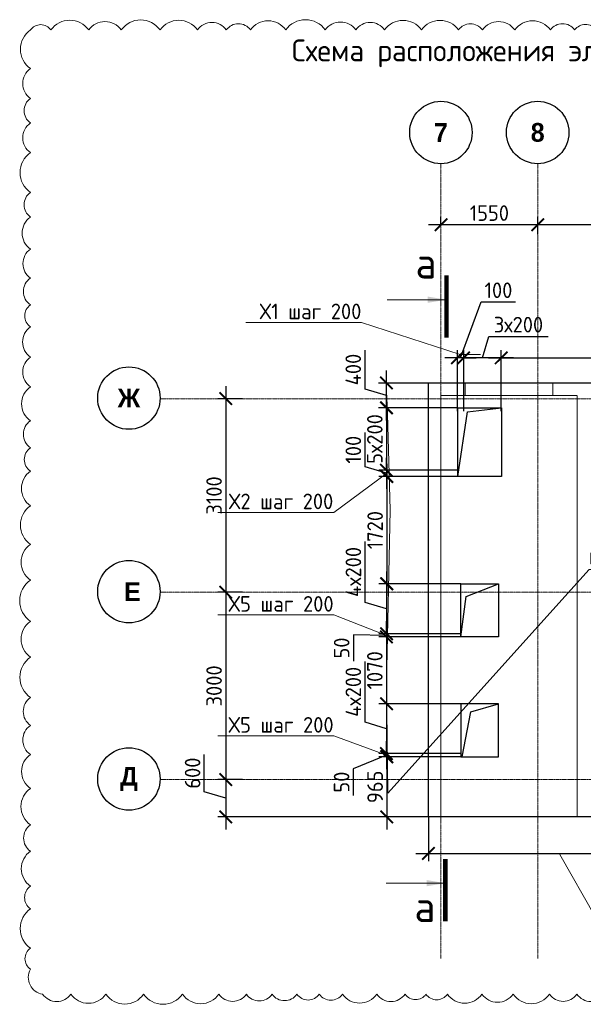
# Model space of a CAD drawing. Header units: millimetres. Extents: x -5898314 to 1055204, y -720802 to 1562611.
# Tile 253 of 256: x -66898 to -57872, y -100327 to -84557. Entities that reach past the tile are written whole.
import ezdxf
from ezdxf import colors
from ezdxf.entities.mleader import LeaderData, LeaderLine
from ezdxf.math import Vec2, Vec3

# ---------------------------------------------------------------- set-up
doc = ezdxf.new("R2010")
doc.units = ezdxf.units.MM
for name, pattern in [('______5', [1100, 800, -100, 100, -100]), ('DASHED', [7, 5, -2, 0]), ('осевая', [50.8, 31.75, -6.35, 6.35, -6.35])]:
    doc.linetypes.add(name, pattern=pattern)
for name, color, linetype, lineweight in [('_0.5', 94, 'Continuous', 50), ('Standard', 7, 'Continuous', 25), ('Оси', 40, '______5', 18), ('Перекрытие ж_бетон', 1, 'Continuous', 30), ('подоснова', 151, 'Continuous', 5), ('СТЕНЫ', 3, 'Continuous', 30), ('Узлы', 7, 'Continuous', 0)]:
    doc.layers.add(name, color=color, linetype=linetype, lineweight=lineweight)
doc.styles.add('Century Gothic', font='GOTHIC.TTF')
doc.styles.add('GOST-2.304_Type-B', font='GOST_Common.ttf')
doc.dimstyles.new('СПДС', dxfattribs={"dimscale": 100, "dimtxt": 2.5, "dimasz": 2, "dimexe": 1.25, "dimexo": 0, "dimtad": 1, "dimdec": 0, "dimrnd": 5, "dimtxsty": 'GOST-2.304_Type-B', "dimblk": 'ARCHTICK', "dimcen": 2.5, "dimdle": 2, "dimclrd": 1, "dimclre": 1, "dimclrt": 1, "dimadec": 0, "dimazin": 2, "dimtfac": 0.75, "dimtdec": 0, "dimtmove": 1, "dimatfit": 3, "dimfxl": 1, "dimtfillclr": 256, "dimtolj": 1, "dimarcsym": 1})

# ---------------------------------------------------------------- blocks, each defined once
blk = doc.blocks.new('NSY101')
at = {"color": 0, "linetype": 'ByBlock', "lineweight": -2}
blk.add_circle((0, 0), 50, dxfattribs=at)
blk = doc.blocks.new('СЛОЖНЫЙ_ОБЪЕКТ_3')
at = {"layer": 'Оси', "color": 16, "linetype": 'Continuous', "lineweight": 25, "transparency": 33554687, "xscale": 9.999999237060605, "yscale": 9.999999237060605, "zscale": 9.999999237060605}
blk.add_blockref('NSY101', (24563, -989), dxfattribs=at)
at = {"layer": 'Оси', "color": 16, "linetype": 'Continuous', "lineweight": 25, "transparency": 33554687, "insert": (24563, -989), "char_height": 300, "width": 385, "attachment_point": 5, "style": 'Century Gothic'}
blk.add_mtext('\\A1;{\\fCentury Gothic|i0|b1;\\H300.000000;\\W1.000000;\\C16;7}\\P', dxfattribs=at)
blk = doc.blocks.new('СЛОЖНЫЙ_ОБЪЕКТ_4')
at = {"layer": 'Оси', "color": 16, "linetype": 'Continuous', "lineweight": 25, "transparency": 33554687, "xscale": 9.999999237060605, "yscale": 9.999999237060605, "zscale": 9.999999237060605}
blk.add_blockref('NSY101', (26113, -989), dxfattribs=at)
at = {"layer": 'Оси', "color": 16, "linetype": 'Continuous', "lineweight": 25, "transparency": 33554687, "insert": (26113, -989), "char_height": 300, "width": 385, "attachment_point": 5, "style": 'Century Gothic'}
blk.add_mtext('\\A1;{\\fCentury Gothic|i0|b1;\\H300.000000;\\W1.000000;\\C16;8}\\P', dxfattribs=at)
blk = doc.blocks.new('СЛОЖНЫЙ_ОБЪЕКТ_27')
at = {"layer": 'Оси', "color": 16, "linetype": 'Continuous', "lineweight": 25, "transparency": 33554687, "xscale": 9.999999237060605, "yscale": 9.999999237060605, "zscale": 9.999999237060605}
blk.add_blockref('NSY101', (-12319, -9697), dxfattribs=at)
at = {"layer": 'Оси', "color": 16, "linetype": 'Continuous', "lineweight": 25, "transparency": 33554687, "insert": (-12319, -9697), "char_height": 300, "width": 470, "attachment_point": 5, "style": 'Century Gothic'}
blk.add_mtext('\\A1;{\\fCentury Gothic|i0|b1;\\H300.000000;\\W1.000000;\\C16;Д}\\P', dxfattribs=at)
blk = doc.blocks.new('СЛОЖНЫЙ_ОБЪЕКТ_28')
at = {"layer": 'Оси', "color": 16, "linetype": 'Continuous', "lineweight": 25, "transparency": 33554687, "xscale": 9.999999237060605, "yscale": 9.999999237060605, "zscale": 9.999999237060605}
blk.add_blockref('NSY101', (-12319, -3597), dxfattribs=at)
at = {"layer": 'Оси', "color": 16, "linetype": 'Continuous', "lineweight": 25, "transparency": 33554687, "insert": (-12319, -3597), "char_height": 300, "width": 540, "attachment_point": 5, "style": 'Century Gothic'}
blk.add_mtext('\\A1;{\\fCentury Gothic|i0|b1;\\H300.000000;\\W1.000000;\\C16;Ж}\\P', dxfattribs=at)
blk = doc.blocks.new('СЛОЖНЫЙ_ОБЪЕКТ_62')
at = {"layer": 'Оси', "color": 16, "linetype": 'Continuous', "lineweight": 25, "transparency": 33554687, "xscale": 9.999999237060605, "yscale": 9.999999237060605, "zscale": 9.999999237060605}
blk.add_blockref('NSY101', (-12319, -6697), dxfattribs=at)
at = {"layer": 'Оси', "color": 16, "linetype": 'Continuous', "lineweight": 25, "transparency": 33554687, "insert": (-12319, -6697), "char_height": 300, "width": 480, "attachment_point": 5, "style": 'Century Gothic'}
blk.add_mtext('\\A1;{\\fCentury Gothic|i0|b1;\\H300.000000;\\W1.000000;\\C16; Е}\\P', dxfattribs=at)
blk = doc.blocks.new('_ArchTick')
at = {"color": 0, "linetype": 'ByBlock', "const_width": 0.15}
blk.add_lwpolyline([(-0.5, -0.5), (0.5, 0.5)], dxfattribs=at)
blk = doc.blocks.new('*D2036')
at = {"layer": '_0.5', "color": 1, "lineweight": -2, "transparency": 16777216}
for p, q in [((-58602, -87999), (-58602, -87716)), ((-52902, -87999), (-52902, -87716)), ((-52702, -87841), (-58802, -87841))]:
    blk.add_line(p, q, dxfattribs=at)
at = {"layer": 'DEFPOINTS', "color": 0, "lineweight": 0, "transparency": 16777216}
for p in [(-58602, -87841), (-58602, -87999), (-52902, -87999)]:
    blk.add_point(p, dxfattribs=at)
at = {"layer": '_0.5', "color": 1, "lineweight": -2, "transparency": 16777216, "xscale": 200, "yscale": 200, "zscale": 200, "rotation": 180}
blk.add_blockref('_ArchTick', (-58602, -87841), dxfattribs=at)
at = {"layer": '_0.5', "color": 1, "lineweight": -2, "transparency": 16777216, "xscale": 200, "yscale": 200, "zscale": 200}
blk.add_blockref('_ArchTick', (-52902, -87841), dxfattribs=at)
at = {"layer": '_0.5', "color": 1, "lineweight": 0, "transparency": 16777216, "insert": (-55752, -87654), "char_height": 250, "attachment_point": 5, "style": 'GOST-2.304_Type-B'}
blk.add_mtext('\\A1;5700', dxfattribs=at)
blk = doc.blocks.new('*D2034')
at = {"layer": '_0.5', "color": 1, "lineweight": -2, "transparency": 16777216}
for p, q in [((-60152, -87841), (-60152, -87716)), ((-58602, -87999), (-58602, -87716)), ((-58402, -87841), (-60352, -87841))]:
    blk.add_line(p, q, dxfattribs=at)
at = {"layer": 'DEFPOINTS', "color": 0, "lineweight": 0, "transparency": 16777216}
for p in [(-60152, -87841), (-60152, -87841), (-58602, -87999)]:
    blk.add_point(p, dxfattribs=at)
at = {"layer": '_0.5', "color": 1, "lineweight": -2, "transparency": 16777216, "xscale": 200, "yscale": 200, "zscale": 200, "rotation": 180}
blk.add_blockref('_ArchTick', (-60152, -87841), dxfattribs=at)
at = {"layer": '_0.5', "color": 1, "lineweight": -2, "transparency": 16777216, "xscale": 200, "yscale": 200, "zscale": 200}
blk.add_blockref('_ArchTick', (-58602, -87841), dxfattribs=at)
at = {"layer": '_0.5', "color": 1, "lineweight": 0, "transparency": 16777216, "insert": (-59377, -87654), "char_height": 250, "attachment_point": 5, "style": 'GOST-2.304_Type-B'}
blk.add_mtext('\\A1;1550', dxfattribs=at)
blk = doc.blocks.new('*D2038')
at = {"layer": '_0.5', "color": 1, "lineweight": -2, "transparency": 16777216}
for p, q in [((-63598, -90427), (-63598, -93927)), ((-63330, -90627), (-63723, -90627)), ((-63330, -93727), (-63723, -93727))]:
    blk.add_line(p, q, dxfattribs=at)
at = {"layer": 'DEFPOINTS', "color": 0, "lineweight": 0, "transparency": 16777216}
for p in [(-63330, -90627), (-63598, -93727), (-63330, -93727)]:
    blk.add_point(p, dxfattribs=at)
at = {"layer": '_0.5', "color": 1, "lineweight": -2, "transparency": 16777216, "xscale": 200, "yscale": 200, "zscale": 200}
for p, rotation in [((-63598, -90627), 90), ((-63598, -93727), 270)]:
    blk.add_blockref('_ArchTick', p, dxfattribs=dict(at, rotation=rotation))
at = {"layer": '_0.5', "color": 1, "lineweight": 0, "transparency": 16777216, "insert": (-63785, -92177), "char_height": 250, "attachment_point": 5, "rotation": 90, "style": 'GOST-2.304_Type-B'}
blk.add_mtext('\\A1;3100', dxfattribs=at)
blk = doc.blocks.new('*D2039')
at = {"layer": '_0.5', "color": 1, "lineweight": -2, "transparency": 16777216}
for p, q in [((-63598, -93527), (-63598, -96927)), ((-63330, -93727), (-63723, -93727)), ((-63330, -96727), (-63723, -96727))]:
    blk.add_line(p, q, dxfattribs=at)
at = {"layer": 'DEFPOINTS', "color": 0, "lineweight": 0, "transparency": 16777216}
for p in [(-63330, -93727), (-63598, -96727), (-63330, -96727)]:
    blk.add_point(p, dxfattribs=at)
at = {"layer": '_0.5', "color": 1, "lineweight": -2, "transparency": 16777216, "xscale": 200, "yscale": 200, "zscale": 200}
for p, rotation in [((-63598, -93727), 90), ((-63598, -96727), 270)]:
    blk.add_blockref('_ArchTick', p, dxfattribs=dict(at, rotation=rotation))
at = {"layer": '_0.5', "color": 1, "lineweight": 0, "transparency": 16777216, "insert": (-63785, -95227), "char_height": 250, "attachment_point": 5, "rotation": 90, "style": 'GOST-2.304_Type-B'}
blk.add_mtext('\\A1;3000', dxfattribs=at)
blk = doc.blocks.new('*D2035')
at = {"layer": '_0.5', "color": 1, "lineweight": -2, "transparency": 16777216}
for p, q in [((-63942, -96924), (-63942, -96324)), ((-63598, -96527), (-63598, -97526)), ((-63330, -96727), (-63723, -96727)), ((-63598, -97027), (-63942, -96924)), ((-60352, -97326), (-63723, -97326))]:
    blk.add_line(p, q, dxfattribs=at)
at = {"layer": 'DEFPOINTS', "color": 0, "lineweight": 0, "transparency": 16777216}
for p in [(-63330, -96727), (-63598, -97326), (-60352, -97326, 358)]:
    blk.add_point(p, dxfattribs=at)
at = {"layer": '_0.5', "color": 1, "lineweight": -2, "transparency": 16777216, "xscale": 200, "yscale": 200, "zscale": 200}
for p, rotation in [((-63598, -96727), 90), ((-63598, -97326), 270)]:
    blk.add_blockref('_ArchTick', p, dxfattribs=dict(at, rotation=rotation))
at = {"layer": '_0.5', "color": 1, "lineweight": 0, "transparency": 16777216, "insert": (-64129, -96624), "char_height": 250, "attachment_point": 5, "rotation": 90, "style": 'GOST-2.304_Type-B'}
blk.add_mtext('\\A1;600', dxfattribs=at)
blk = doc.blocks.new('*D2037')
at = {"layer": '_0.5', "color": 1, "lineweight": -2, "transparency": 16777216}
for p, q in [((-61368, -90472), (-61368, -89847)), ((-61025, -90975), (-61025, -90176)), ((-61025, -90575), (-61368, -90472)), ((-60352, -90376), (-61150, -90376)), ((-60346, -90775), (-61150, -90775))]:
    blk.add_line(p, q, dxfattribs=at)
at = {"layer": 'DEFPOINTS', "color": 0, "lineweight": 0, "transparency": 16777216}
for p in [(-61025, -90376), (-60352, -90376), (-60346, -90775)]:
    blk.add_point(p, dxfattribs=at)
at = {"layer": '_0.5', "color": 1, "lineweight": -2, "transparency": 16777216, "xscale": 200, "yscale": 200, "zscale": 200}
for p, rotation in [((-61025, -90376), 90), ((-61025, -90775), 270)]:
    blk.add_blockref('_ArchTick', p, dxfattribs=dict(at, rotation=rotation))
at = {"layer": '_0.5', "color": 1, "lineweight": 0, "transparency": 16777216, "insert": (-61556, -90160), "char_height": 250, "attachment_point": 5, "rotation": 90, "style": 'GOST-2.304_Type-B'}
blk.add_mtext('\\A1;400', dxfattribs=at)
blk = doc.blocks.new('*D2049')
at = {"layer": '_0.5', "color": 1, "lineweight": -2, "transparency": 16777216}
for p, q in [((-59488, -89973), (-59385, -89629)), ((-59385, -89629), (-58435, -89629)), ((-59788, -90826), (-59788, -89848)), ((-59188, -90826), (-59188, -89848)), ((-58988, -89973), (-59988, -89973))]:
    blk.add_line(p, q, dxfattribs=at)
at = {"layer": 'DEFPOINTS', "color": 0, "lineweight": 0, "transparency": 16777216}
for p in [(-59788, -89973), (-59788, -90826), (-59188, -90826)]:
    blk.add_point(p, dxfattribs=at)
at = {"layer": '_0.5', "color": 1, "lineweight": -2, "transparency": 16777216, "xscale": 200, "yscale": 200, "zscale": 200, "rotation": 180}
blk.add_blockref('_ArchTick', (-59788, -89973), dxfattribs=at)
at = {"layer": '_0.5', "color": 1, "lineweight": -2, "transparency": 16777216, "xscale": 200, "yscale": 200, "zscale": 200}
blk.add_blockref('_ArchTick', (-59188, -89973), dxfattribs=at)
at = {"layer": '_0.5', "color": 1, "lineweight": 0, "transparency": 16777216, "insert": (-58910, -89441), "char_height": 250, "attachment_point": 5, "style": 'GOST-2.304_Type-B'}
blk.add_mtext('\\A1;3х200', dxfattribs=at)
blk = doc.blocks.new('*D2050')
at = {"layer": '_0.5', "color": 1, "lineweight": -2, "transparency": 16777216}
for p, q in [((-59838, -89973), (-59506, -89078)), ((-59506, -89078), (-58956, -89078)), ((-59888, -90826), (-59888, -89848)), ((-59788, -90826), (-59788, -89848)), ((-59888, -89973), (-60088, -89973)), ((-59788, -89973), (-59888, -89973)), ((-59788, -89973), (-59888, -89973)), ((-59788, -89973), (-59588, -89973))]:
    blk.add_line(p, q, dxfattribs=at)
at = {"layer": 'DEFPOINTS', "color": 0, "lineweight": 0, "transparency": 16777216}
for p in [(-59888, -89973), (-59888, -90826), (-59788, -90826)]:
    blk.add_point(p, dxfattribs=at)
at = {"layer": '_0.5', "color": 1, "lineweight": -2, "transparency": 16777216, "xscale": 200, "yscale": 200, "zscale": 200}
blk.add_blockref('_ArchTick', (-59888, -89973), dxfattribs=at)
at = {"layer": '_0.5', "color": 1, "lineweight": -2, "transparency": 16777216, "xscale": 200, "yscale": 200, "zscale": 200, "rotation": 180}
blk.add_blockref('_ArchTick', (-59788, -89973), dxfattribs=at)
at = {"layer": '_0.5', "color": 1, "lineweight": 0, "transparency": 16777216, "insert": (-59231, -88890), "char_height": 250, "attachment_point": 5, "style": 'GOST-2.304_Type-B'}
blk.add_mtext('\\A1;100', dxfattribs=at)
blk = doc.blocks.new('*D2051')
at = {"layer": '_0.5', "color": 1, "lineweight": -2, "transparency": 16777216}
for p, q in [((-61024, -90572), (-61024, -91972)), ((-59882, -90772), (-61149, -90772)), ((-59882, -91772), (-61149, -91772))]:
    blk.add_line(p, q, dxfattribs=at)
at = {"layer": 'DEFPOINTS', "color": 0, "lineweight": 0, "transparency": 16777216}
for p in [(-59882, -90772), (-61024, -91772), (-59882, -91772)]:
    blk.add_point(p, dxfattribs=at)
at = {"layer": '_0.5', "color": 1, "lineweight": -2, "transparency": 16777216, "xscale": 200, "yscale": 200, "zscale": 200}
for p, rotation in [((-61024, -90772), 90), ((-61024, -91772), 270)]:
    blk.add_blockref('_ArchTick', p, dxfattribs=dict(at, rotation=rotation))
at = {"layer": '_0.5', "color": 1, "lineweight": 0, "transparency": 16777216, "insert": (-61211, -91272), "char_height": 250, "attachment_point": 5, "rotation": 90, "style": 'GOST-2.304_Type-B'}
blk.add_mtext('\\A1;5х200', dxfattribs=at)
blk = doc.blocks.new('*D2052')
at = {"layer": '_0.5', "color": 1, "lineweight": -2, "transparency": 16777216}
for p, q in [((-61367, -91719), (-61367, -91169)), ((-61024, -91772), (-61024, -91572)), ((-61024, -91822), (-61367, -91719)), ((-59882, -91772), (-61149, -91772)), ((-61024, -91772), (-61024, -91872)), ((-61024, -91772), (-61024, -91872)), ((-59882, -91872), (-61149, -91872)), ((-61024, -91872), (-61024, -92072))]:
    blk.add_line(p, q, dxfattribs=at)
at = {"layer": 'DEFPOINTS', "color": 0, "lineweight": 0, "transparency": 16777216}
for p in [(-59882, -91772), (-61024, -91872), (-59882, -91872)]:
    blk.add_point(p, dxfattribs=at)
at = {"layer": '_0.5', "color": 1, "lineweight": -2, "transparency": 16777216, "xscale": 200, "yscale": 200, "zscale": 200}
for p, rotation in [((-61024, -91772), 270), ((-61024, -91872), 90)]:
    blk.add_blockref('_ArchTick', p, dxfattribs=dict(at, rotation=rotation))
at = {"layer": '_0.5', "color": 1, "lineweight": 0, "transparency": 16777216, "insert": (-61555, -91444), "char_height": 250, "attachment_point": 5, "rotation": 90, "style": 'GOST-2.304_Type-B'}
blk.add_mtext('\\A1;100', dxfattribs=at)
blk = doc.blocks.new('*D2053')
at = {"layer": '_0.5', "color": 1, "lineweight": -2, "transparency": 16777216}
for p, q in [((-61018, -91672), (-61018, -93792)), ((-59882, -91872), (-61143, -91872)), ((-59832, -93592), (-61143, -93592))]:
    blk.add_line(p, q, dxfattribs=at)
at = {"layer": 'DEFPOINTS', "color": 0, "lineweight": 0, "transparency": 16777216}
for p in [(-59882, -91872), (-61018, -93592), (-59832, -93592)]:
    blk.add_point(p, dxfattribs=at)
at = {"layer": '_0.5', "color": 1, "lineweight": -2, "transparency": 16777216, "xscale": 200, "yscale": 200, "zscale": 200}
for p, rotation in [((-61018, -91872), 90), ((-61018, -93592), 270)]:
    blk.add_blockref('_ArchTick', p, dxfattribs=dict(at, rotation=rotation))
at = {"layer": '_0.5', "color": 1, "lineweight": 0, "transparency": 16777216, "insert": (-61206, -92732), "char_height": 250, "attachment_point": 5, "rotation": 90, "style": 'GOST-2.304_Type-B'}
blk.add_mtext('\\A1;1720', dxfattribs=at)
blk = doc.blocks.new('*D2054')
at = {"layer": '_0.5', "color": 1, "lineweight": -2, "transparency": 16777216}
for p, q in [((-61367, -93889), (-61367, -92914)), ((-61023, -93392), (-61023, -94592)), ((-59832, -93592), (-61148, -93592)), ((-61023, -93992), (-61367, -93889)), ((-59832, -94392), (-61148, -94392))]:
    blk.add_line(p, q, dxfattribs=at)
at = {"layer": 'DEFPOINTS', "color": 0, "lineweight": 0, "transparency": 16777216}
for p in [(-59832, -93592), (-61023, -94392), (-59832, -94392)]:
    blk.add_point(p, dxfattribs=at)
at = {"layer": '_0.5', "color": 1, "lineweight": -2, "transparency": 16777216, "xscale": 200, "yscale": 200, "zscale": 200}
for p, rotation in [((-61023, -93592), 90), ((-61023, -94392), 270)]:
    blk.add_blockref('_ArchTick', p, dxfattribs=dict(at, rotation=rotation))
at = {"layer": '_0.5', "color": 1, "lineweight": 0, "transparency": 16777216, "insert": (-61554, -93402), "char_height": 250, "attachment_point": 5, "rotation": 90, "style": 'GOST-2.304_Type-B'}
blk.add_mtext('\\A1;4х200', dxfattribs=at)
blk = doc.blocks.new('*D2055')
at = {"layer": '_0.5', "color": 1, "lineweight": -2, "transparency": 16777216}
for p, q in [((-61023, -94392), (-61023, -94192)), ((-61023, -94417), (-61554, -94407)), ((-61554, -94407), (-61554, -94832)), ((-59832, -94392), (-61148, -94392)), ((-59832, -94442), (-61148, -94442)), ((-61023, -94392), (-61023, -94442)), ((-61023, -94392), (-61023, -94442)), ((-61023, -94442), (-61023, -94642))]:
    blk.add_line(p, q, dxfattribs=at)
at = {"layer": 'DEFPOINTS', "color": 0, "lineweight": 0, "transparency": 16777216}
for p in [(-61023, -94442), (-59832, -94392), (-59832, -94442)]:
    blk.add_point(p, dxfattribs=at)
at = {"layer": '_0.5', "color": 1, "lineweight": -2, "transparency": 16777216, "xscale": 200, "yscale": 200, "zscale": 200}
for p, rotation in [((-61023, -94392), 270), ((-61023, -94442), 90)]:
    blk.add_blockref('_ArchTick', p, dxfattribs=dict(at, rotation=rotation))
at = {"layer": '_0.5', "color": 1, "lineweight": 0, "transparency": 16777216, "insert": (-61742, -94620), "char_height": 250, "attachment_point": 5, "rotation": 90, "style": 'GOST-2.304_Type-B'}
blk.add_mtext('\\A1;50', dxfattribs=at)
blk = doc.blocks.new('*D2056')
at = {"layer": '_0.5', "color": 1, "lineweight": -2, "transparency": 16777216}
for p, q in [((-61024, -94242), (-61024, -95712)), ((-59832, -94442), (-61149, -94442)), ((-59832, -95512), (-61149, -95512))]:
    blk.add_line(p, q, dxfattribs=at)
at = {"layer": 'DEFPOINTS', "color": 0, "lineweight": 0, "transparency": 16777216}
for p in [(-59832, -94442), (-61024, -95512), (-59832, -95512)]:
    blk.add_point(p, dxfattribs=at)
at = {"layer": '_0.5', "color": 1, "lineweight": -2, "transparency": 16777216, "xscale": 200, "yscale": 200, "zscale": 200}
for p, rotation in [((-61024, -94442), 90), ((-61024, -95512), 270)]:
    blk.add_blockref('_ArchTick', p, dxfattribs=dict(at, rotation=rotation))
at = {"layer": '_0.5', "color": 1, "lineweight": 0, "transparency": 16777216, "insert": (-61211, -94977), "char_height": 250, "attachment_point": 5, "rotation": 90, "style": 'GOST-2.304_Type-B'}
blk.add_mtext('\\A1;1070', dxfattribs=at)
blk = doc.blocks.new('*D2057')
at = {"layer": '_0.5', "color": 1, "lineweight": -2, "transparency": 16777216}
for p, q in [((-61368, -95809), (-61368, -94834)), ((-61024, -95312), (-61024, -96512)), ((-59832, -95512), (-61149, -95512)), ((-61024, -95912), (-61368, -95809)), ((-59832, -96312), (-61149, -96312))]:
    blk.add_line(p, q, dxfattribs=at)
at = {"layer": 'DEFPOINTS', "color": 0, "lineweight": 0, "transparency": 16777216}
for p in [(-59832, -95512), (-61024, -96312), (-59832, -96312)]:
    blk.add_point(p, dxfattribs=at)
at = {"layer": '_0.5', "color": 1, "lineweight": -2, "transparency": 16777216, "xscale": 200, "yscale": 200, "zscale": 200}
for p, rotation in [((-61024, -95512), 90), ((-61024, -96312), 270)]:
    blk.add_blockref('_ArchTick', p, dxfattribs=dict(at, rotation=rotation))
at = {"layer": '_0.5', "color": 1, "lineweight": 0, "transparency": 16777216, "insert": (-61555, -95322), "char_height": 250, "attachment_point": 5, "rotation": 90, "style": 'GOST-2.304_Type-B'}
blk.add_mtext('\\A1;4х200', dxfattribs=at)
blk = doc.blocks.new('*D2058')
at = {"layer": '_0.5', "color": 1, "lineweight": -2, "transparency": 16777216}
for p, q in [((-61024, -96312), (-61024, -96112)), ((-61024, -96337), (-61555, -96555)), ((-59832, -96312), (-61149, -96312)), ((-61024, -96312), (-61024, -96362)), ((-61024, -96312), (-61024, -96362)), ((-59832, -96362), (-61149, -96362)), ((-61024, -96362), (-61024, -96562)), ((-61555, -96555), (-61555, -96980))]:
    blk.add_line(p, q, dxfattribs=at)
at = {"layer": 'DEFPOINTS', "color": 0, "lineweight": 0, "transparency": 16777216}
for p in [(-59832, -96312), (-61024, -96362), (-59832, -96362)]:
    blk.add_point(p, dxfattribs=at)
at = {"layer": '_0.5', "color": 1, "lineweight": -2, "transparency": 16777216, "xscale": 200, "yscale": 200, "zscale": 200}
for p, rotation in [((-61024, -96312), 270), ((-61024, -96362), 90)]:
    blk.add_blockref('_ArchTick', p, dxfattribs=dict(at, rotation=rotation))
at = {"layer": '_0.5', "color": 1, "lineweight": 0, "transparency": 16777216, "insert": (-61743, -96768), "char_height": 250, "attachment_point": 5, "rotation": 90, "style": 'GOST-2.304_Type-B'}
blk.add_mtext('\\A1;50', dxfattribs=at)
blk = doc.blocks.new('*D2059')
at = {"layer": '_0.5', "color": 1, "lineweight": -2, "transparency": 16777216}
for p, q in [((-61019, -96162), (-61019, -97526)), ((-59832, -96362), (-61144, -96362)), ((-59832, -97326), (-61144, -97326))]:
    blk.add_line(p, q, dxfattribs=at)
at = {"layer": 'DEFPOINTS', "color": 0, "lineweight": 0, "transparency": 16777216}
for p in [(-59832, -96362), (-61019, -97326), (-59832, -97326, 360)]:
    blk.add_point(p, dxfattribs=at)
at = {"layer": '_0.5', "color": 1, "lineweight": -2, "transparency": 16777216, "xscale": 200, "yscale": 200, "zscale": 200}
for p, rotation in [((-61019, -96362), 90), ((-61019, -97326), 270)]:
    blk.add_blockref('_ArchTick', p, dxfattribs=dict(at, rotation=rotation))
at = {"layer": '_0.5', "color": 1, "lineweight": 0, "transparency": 16777216, "insert": (-61206, -96844), "char_height": 250, "attachment_point": 5, "rotation": 90, "style": 'GOST-2.304_Type-B'}
blk.add_mtext('\\A1;965', dxfattribs=at)
blk = doc.blocks.new('*D2062')
at = {"layer": '_0.5', "color": 1, "lineweight": -2, "transparency": 16777216}
for p, q in [((-60352, -97326), (-60352, -98034)), ((-54002, -97326), (-54002, -98034)), ((-60552, -97909), (-53802, -97909))]:
    blk.add_line(p, q, dxfattribs=at)
at = {"layer": 'DEFPOINTS', "color": 0, "lineweight": 0, "transparency": 16777216}
for p in [(-60352, -97326, 360), (-54002, -97326), (-54002, -97909)]:
    blk.add_point(p, dxfattribs=at)
at = {"layer": '_0.5', "color": 1, "lineweight": -2, "transparency": 16777216, "xscale": 200, "yscale": 200, "zscale": 200, "rotation": 180}
blk.add_blockref('_ArchTick', (-60352, -97909), dxfattribs=at)
at = {"layer": '_0.5', "color": 1, "lineweight": -2, "transparency": 16777216, "xscale": 200, "yscale": 200, "zscale": 200}
blk.add_blockref('_ArchTick', (-54002, -97909), dxfattribs=at)
at = {"layer": '_0.5', "color": 1, "lineweight": 0, "transparency": 16777216, "insert": (-57177, -97721), "char_height": 250, "attachment_point": 5, "style": 'GOST-2.304_Type-B'}
blk.add_mtext('\\A1;6350', dxfattribs=at)
blk = doc.blocks.new('_None')
blk = doc.blocks.new('*D2075')
at = {"layer": '_0.5', "color": 1, "lineweight": -2, "transparency": 16777216}
for p, q in [((-59188, -90770), (-59188, -89848)), ((-54398, -90770), (-54398, -89848)), ((-59388, -89973), (-54198, -89973))]:
    blk.add_line(p, q, dxfattribs=at)
at = {"layer": 'DEFPOINTS', "color": 0, "lineweight": 0, "transparency": 16777216}
for p in [(-54398, -89973), (-59188, -90770), (-54398, -90770)]:
    blk.add_point(p, dxfattribs=at)
at = {"layer": '_0.5', "color": 1, "lineweight": -2, "transparency": 16777216, "xscale": 200, "yscale": 200, "zscale": 200, "rotation": 180}
blk.add_blockref('_ArchTick', (-59188, -89973), dxfattribs=at)
at = {"layer": '_0.5', "color": 1, "lineweight": -2, "transparency": 16777216, "xscale": 200, "yscale": 200, "zscale": 200}
blk.add_blockref('_ArchTick', (-54398, -89973), dxfattribs=at)
at = {"layer": '_0.5', "color": 1, "lineweight": 0, "transparency": 16777216, "insert": (-56793, -89785), "char_height": 250, "attachment_point": 5, "style": 'GOST-2.304_Type-B'}
blk.add_mtext('\\A1;4790', dxfattribs=at)

msp = doc.modelspace()

# ---------------------------------------------------------------- linework, layer by layer
at = {"layer": '_0.5', "color": 240, "lineweight": 0, "true_color": 0xed1f24}
msp.add_lwpolyline([(-57666.62, -84721.52, 0.52056705), (-58010.63, -84721.52, 0.52056705), (-58399.53, -84721.52, 0.52056705), (-58968.95, -84721.52, 0.52056705), (-59488.61, -84721.52, 0.52056705), (-59870.28, -84721.52, 0.52056705), (-60463.67, -84721.52, 0.52056705), (-61053.88, -84721.52, 0.52056705), (-61515.41, -84721.52, 0.52056705), (-62004.67, -84721.52, 0.52056705), (-62637.78, -84721.52, 0.52056705), (-63201.75, -84721.52, 0.52056705), (-63588.85, -84721.52, 0.52056705), (-64050.53, -84721.52, 0.52056705), (-64649.93, -84721.52, 0.52056705), (-65271.79, -84721.52, 0.52056705), (-65792.72, -84721.52, 0.52056705), (-66397.21, -84721.52, 0.52056705), (-66725.35, -84721.52, 0.52056705), (-66725.35, -85340, 0.52056705), (-66725.35, -85817.01, 0.52056705), (-66725.35, -86211.1, 0.52056705), (-66725.35, -86686.21, 0.52056705), (-66725.35, -87323.74, 0.52056705), (-66725.35, -87717.7, 0.52056705), (-66725.35, -88230.97, 0.52056705), (-66725.35, -88694.96, 0.52056705), (-66725.35, -89124.06, 0.52056705), (-66725.35, -89476.02, 0.52056705), (-66725.35, -89961.48, 0.52056705), (-66725.35, -90437.01, 0.52056705), (-66725.35, -90980.13, 0.52056705), (-66725.35, -91412, 0.52056705), (-66725.35, -91788.3, 0.52056705), (-66725.35, -92343.47, 0.52056705), (-66725.35, -92959.65, 0.52056705), (-66725.35, -93531.38, 0.52056705), (-66725.35, -94192.95, 0.52056705), (-66725.35, -94765.49, 0.52056705), (-66725.35, -95413.77, 0.52056705), (-66725.35, -95858.63, 0.52056705), (-66725.35, -96326.49, 0.52056705), (-66725.35, -96867.79, 0.52056705), (-66725.35, -97452.66, 0.52056705), (-66725.35, -97874.75, 0.52056705), (-66725.35, -98435.91, 0.52056705), (-66725.35, -98797.49, 0.52056705), (-66725.35, -99428.9, 0.52056705), (-66725.35, -99765.42, 0.52056705), (-66530.75, -100164.79, 0.52056705), (-66077.14, -100164.79, 0.52056705), (-65516.57, -100164.79, 0.52056705), (-64913.32, -100164.79, 0.52056705), (-64291.95, -100164.79, 0.52056705), (-63707.22, -100164.79, 0.52056705), (-63267.59, -100164.79, 0.52056705), (-62855.02, -100164.79, 0.52056705), (-62458.88, -100164.79, 0.52056705), (-62100.37, -100164.79, 0.52056705), (-61729.03, -100164.79, 0.52056705), (-61180.15, -100164.79, 0.52056705), (-60726.18, -100164.79, 0.52056705), (-60391.3, -100164.79, 0.52056705), (-60049.04, -100164.79, 0.52056705), (-59495.08, -100164.79, 0.52056705), (-58996.62, -100164.79, 0.52056705), (-58413.74, -100164.79, 0.52056705), (-57974.8, -100164.79, 0.52056705), (-57521.4, -100164.79, 0.52056705)], format="xyb", dxfattribs=at)
at = {"layer": 'Standard', "color": 7, "linetype": 'Continuous', "lineweight": 25, "transparency": 33554687}
for points in [[(-59882.29, -91872.33), (-59724.03, -90839.63), (-59182.29, -90772.33)], [(-59832.29, -94442.32), (-59750.29, -93797.15), (-59232.29, -93592.32)], [(-59809.74, -96362.32), (-59675.7, -95643.13), (-59232.28, -95512.32)]]:
    msp.add_lwpolyline(points, dxfattribs=at)
at = {"layer": 'Оси', "color": 16, "linetype": 'осевая', "lineweight": 0, "ltscale": 0.5, "transparency": 33554687}
for p, q in [((-60152.29, -86864.01), (-60152.29, -99591.78)), ((-58602.29, -86864.01), (-58602.29, -99591.78)), ((-64643.31, -90627.32), (-49495.48, -90627.32)), ((-64643.31, -93727.32), (-49495.48, -93727.32)), ((-64643.31, -96727.32), (-49495.48, -96727.32))]:
    msp.add_line(p, q, dxfattribs=at)
at = {"layer": 'Перекрытие ж_бетон', "color": 3, "elevation": 360}
msp.add_lwpolyline([(-60352.29, -90372.33), (-53002.43, -90372.33), (-53002.43, -97326.33), (-60352.29, -97326.33)], close=True, dxfattribs=at)
at = {"layer": 'Перекрытие ж_бетон', "color": 3}
for points in [[(-59182.29, -91872.33), (-59882.29, -91872.33), (-59882.29, -90772.33), (-59182.29, -90772.33), (-59182.29, -91872.33)], [(-59832.29, -93592.32), (-59232.29, -93592.32), (-59232.29, -94442.32), (-59832.29, -94442.32), (-59832.29, -93592.32)], [(-59232.28, -95512.32), (-59832.28, -95512.32), (-59832.28, -96362.32), (-59232.28, -96362.32), (-59232.28, -95512.32)]]:
    msp.add_lwpolyline(points, close=True, dxfattribs=at)
at = {"layer": 'СТЕНЫ', "color": 252, "linetype": 'DASHED', "lineweight": 0, "ltscale": 0.5, "true_color": 0x939598, "transparency": 33554687}
for p, q in [((-60352.29, -90625.55), (-60352.29, -90625.55)), ((-60352.29, -90625.55), (-60352.29, -97326.33)), ((-60152.29, -90575.55), (-60152.29, -97326.33, 360)), ((-60152.29, -90575.55), (-60152.29, -90575.55)), ((-60152.29, -90575.55), (-57972.29, -90575.55)), ((-57972.29, -97325.55), (-57972.29, -90575.55)), ((-57972.29, -90575.55), (-57972.29, -90575.55)), ((-60152.29, -96775.55), (-60152.29, -96775.55)), ((-60352.29, -97326.33, 360), (-60152.29, -97326.33, 360)), ((-57972.29, -97325.55), (-57972.29, -97325.55)), ((-57972.29, -97325.55), (-55802.29, -97325.55)), ((-60352.29, -98025.55), (-60352.29, -98025.55))]:
    msp.add_line(p, q, dxfattribs=at)
msp.add_lwpolyline([(-53002.29, -90625.55), (-53002.15, -90375.55), (-60352.15, -90375.55), (-60352.15, -90625.55)], dxfattribs=at)
at = {"layer": 'СТЕНЫ', "color": 252, "linetype": 'DASHED', "lineweight": 0, "ltscale": 0.5, "true_color": 0x939598, "transparency": 33554687, "elevation": -360}
msp.add_lwpolyline([(-59762.15, -90372.55), (-58362.41, -90372.55), (-58362.41, -90575.55), (-59762.15, -90575.55)], close=True, dxfattribs=at)
at = {"layer": 'Узлы', "color": 1, "linetype": 'Continuous', "lineweight": 0}
for p, q in [((-60064.61, -89041.44), (-61014.61, -89041.44)), ((-60081.37, -98386.47), (-61031.37, -98386.47))]:
    msp.add_line(p, q, dxfattribs=at)
at = {"layer": 'Узлы', "color": 1, "linetype": 'Continuous', "lineweight": 0, "const_width": 70}
for points in [[(-60064.61, -88652.01), (-60064.61, -89652.01)], [(-60081.37, -97997.05), (-60081.37, -98997.05)]]:
    msp.add_lwpolyline(points, dxfattribs=at)
at = {"layer": 'Узлы', "color": 1, "linetype": 'Continuous', "lineweight": 0}
for points in [[(-60064.61, -89041.44), (-60365.06, -88991.16), (-60365.06, -89091.72)], [(-60081.37, -98386.47), (-60381.82, -98336.19), (-60381.82, -98436.75)]]:
    msp.add_solid(points, dxfattribs=at)

# ---------------------------------------------------------------- block references
at = {"layer": 'Оси', "color": 16, "linetype": 'Continuous', "lineweight": 25, "transparency": 33554687}
for name, p in [('СЛОЖНЫЙ_ОБЪЕКТ_3', (-84715.8, -85374.51)), ('СЛОЖНЫЙ_ОБЪЕКТ_4', (-84715.8, -85374.51)), ('СЛОЖНЫЙ_ОБЪЕКТ_28', (-52829.91, -87020.42)), ('СЛОЖНЫЙ_ОБЪЕКТ_62', (-52829.91, -87020.42)), ('СЛОЖНЫЙ_ОБЪЕКТ_27', (-52829.91, -87020.42))]:
    msp.add_blockref(name, p, dxfattribs=at)

# ---------------------------------------------------------------- texts
at = {"layer": 'Узлы', "color": 80, "linetype": 'Continuous', "lineweight": 0, "style": 'GOST-2.304_Type-B'}
msp.add_text('Схема расположения элементов с индексом Х и СК по краю плиты', height=350, dxfattribs=at).set_placement((-62540.08, -85223.28))
at = {"layer": 'Узлы', "color": 1, "linetype": 'Continuous', "lineweight": 0, "char_height": 500, "attachment_point": 5, "style": 'GOST-2.304_Type-B'}
for insert in [(-60391.57, -88452.15, -3100), (-60408.33, -98760.25, -3100)]:
    msp.add_mtext_dynamic_manual_height_columns('а', width=723.8798, gutter_width=25, heights=[0], dxfattribs=dict(at, insert=insert))

# ---------------------------------------------------------------- dimensions: what is measured, and where the dimension line sits
at = {"layer": '_0.5', "color": 1, "lineweight": 0}
for base, p1, p2, picture, middle in [((-60152.29, -87841.27), (-58602.29, -87998.73), (-60152.29, -87841.27), '*D2034', (-59377.29, -87653.77)), ((-58602.29, -87841.27), (-52902.29, -87998.73), (-58602.29, -87998.73), '*D2036', (-55752.29, -87653.77)), ((-54397.75, -89972.62), (-59188.21, -90769.86), (-54397.75, -90769.86), '*D2075', (-56792.98, -89785.12)), ((-54002.29, -97908.51), (-60352.29, -97326.33, 360), (-54002.29, -97326.33), '*D2062', (-57177.29, -97721.01))]:
    dim = msp.add_linear_dim(base=base, p1=p1, p2=p2, dimstyle='СПДС', dxfattribs=at)
    dim.commit()
    dim.dimension.update_dxf_attribs({"geometry": picture, "text_midpoint": middle})
dim = msp.add_linear_dim(base=(-59888.21, -89972.62), p1=(-59788.21, -90825.55), p2=(-59888.21, -90825.55), dimstyle='СПДС', dxfattribs=at)
dim.commit()
dim.dimension.update_dxf_attribs({"geometry": '*D2050', "text_midpoint": (-59443.43, -89077.94), "dimtype": 160})
dim = msp.add_linear_dim(base=(-59788.21, -89972.62), p1=(-59188.21, -90825.55), p2=(-59788.21, -90825.55), text='3х200', dimstyle='СПДС', dxfattribs=at)
dim.commit()
dim.dimension.update_dxf_attribs({"geometry": '*D2049', "text_midpoint": (-59322.58, -89441.37)})
for base, p1, p2, picture, middle in [((-61024.59, -90375.55), (-60345.77, -90775.31), (-60352.15, -90375.55), '*D2037', (-61555.84, -90409.8)), ((-63597.8, -93727.32), (-63330.03, -90627.32), (-63330.03, -93727.32), '*D2038', (-63785.3, -92177.32)), ((-61023.51, -91872.33), (-59882.29, -91772.33), (-59882.29, -91872.33), '*D2052', (-61554.76, -91656.7)), ((-61018.37, -93592.32), (-59882.29, -91872.33), (-59832.29, -93592.32), '*D2053', (-61205.87, -92732.33)), ((-63597.8, -96727.32), (-63330.03, -93727.32), (-63330.03, -96727.32), '*D2039', (-63785.3, -95227.32)), ((-61023.81, -95512.32), (-59832.28, -94442.32), (-59832.28, -95512.32), '*D2056', (-61211.31, -94977.32)), ((-61018.84, -97326.33), (-59832.28, -96362.32), (-59832.28, -97326.33, 360), '*D2059', (-61206.34, -96844.33)), ((-63597.8, -97326.33), (-63330.03, -96727.32), (-60352.29, -97326.33, 358), '*D2035', (-64129.05, -96861.2))]:
    dim = msp.add_linear_dim(base=base, p1=p1, p2=p2, angle=90, dimstyle='СПДС', dxfattribs=at)
    dim.commit()
    dim.dimension.update_dxf_attribs({"geometry": picture, "text_midpoint": middle})
for base, p1, p2, text, picture, middle in [((-61023.51, -91772.33), (-59882.29, -90772.33), (-59882.29, -91772.33), '5х200', '*D2051', (-61211.01, -91272.33)), ((-61022.82, -94392.32), (-59832.29, -93592.32), (-59832.29, -94392.32), '4х200', '*D2054', (-61554.07, -93826.7)), ((-61023.77, -96312.32), (-59832.28, -95512.32), (-59832.28, -96312.32), '4х200', '*D2057', (-61555.02, -95746.7))]:
    dim = msp.add_linear_dim(base=base, p1=p1, p2=p2, angle=90, text=text, dimstyle='СПДС', dxfattribs=at)
    dim.commit()
    dim.dimension.update_dxf_attribs({"geometry": picture, "text_midpoint": middle})
for base, p1, p2, picture, middle in [((-61022.82, -94442.32), (-59832.29, -94392.32), (-59832.29, -94442.32), '*D2055', (-61554.07, -94469.61)), ((-61023.77, -96362.32), (-59832.28, -96312.32), (-59832.28, -96362.32), '*D2058', (-61555.02, -96617.96))]:
    dim = msp.add_linear_dim(base=base, p1=p1, p2=p2, angle=90, dimstyle='СПДС', dxfattribs=at)
    dim.commit()
    dim.dimension.update_dxf_attribs({"geometry": picture, "text_midpoint": middle, "dimtype": 160})

# ---------------------------------------------------------------- leaders
at = {"layer": 'подоснова', "color": 2, "lineweight": 0, "ltscale": 0.3}
ml = msp.add_multileader_mtext('Standard', dxfattribs=at)
ml.set_content('Х1 шаг 200 ', color=2, style='GOST-2.304_Type-B')
ml.set_leader_properties(color=256, linetype='ByLayer', lineweight=15)
ml.set_arrow_properties(name='NONE')
ml.build(insert=Vec2(0, 0))
ml.multileader.update_dxf_attribs({"text_left_attachment_type": 6, "text_right_attachment_type": 6, "dogleg_length": 0.1, "arrow_head_size": 18})
ctx = ml.context
ctx.base_point, ctx.char_height, ctx.arrow_head_size, ctx.landing_gap_size, ctx.plane_origin = Vec3(-63058.3, -89403.91), 250, 18, 20, Vec3(-64181.94, -84235.09)
ctx.left_attachment, ctx.right_attachment, ctx.text_align_type = 6, 6, 1
notes = []
notes.append((ctx, [(1, (1, 1, 0), (-61421.99, -89403.91), (-1, 0), 0.1, [(0, [(-59518.02, -89919.4), (-59845.45, -89919.4)], 0, [])])]))
ctx.mtext.insert, ctx.mtext.alignment, ctx.mtext.flow_direction = Vec3(-62240.19, -89103.91), 2, 5
ml = msp.add_multileader_mtext('Standard', dxfattribs=at)
ml.set_content('СК1 шаг 200 ', color=2, style='GOST-2.304_Type-B')
ml.set_leader_properties(color=256, linetype='ByLayer', lineweight=15)
ml.set_arrow_properties(name='NONE')
ml.build(insert=Vec2(0, 0))
ml.multileader.update_dxf_attribs({"text_left_attachment_type": 6, "text_right_attachment_type": 6, "dogleg_length": 0.1, "arrow_head_size": 18})
ctx = ml.context
ctx.base_point, ctx.char_height, ctx.arrow_head_size, ctx.landing_gap_size, ctx.plane_origin = Vec3(-57779.29, -93360.28), 250, 18, 20, Vec3(-59305.73, -88465.97)
ctx.left_attachment, ctx.right_attachment, ctx.text_align_type = 6, 6, 1
notes.append((ctx, [(0, (1, 1, 0), (-57779.39, -93360.28), (1, 0), 0.1, [(3, [(-61011.85, -90675.11), (-60965.39, -92411.96), (-61021.64, -95190.48), (-61003.02, -96947.37)], 0, [])])]))
ctx.mtext.insert, ctx.mtext.alignment, ctx.mtext.flow_direction = Vec3(-56886.18, -93060.28), 2, 5
ml = msp.add_multileader_mtext('Standard', dxfattribs=at)
ml.set_content('Х2 шаг 200 ', color=2, style='GOST-2.304_Type-B')
ml.set_leader_properties(color=256, linetype='ByLayer', lineweight=15)
ml.set_arrow_properties(name='NONE')
ml.build(insert=Vec2(0, 0))
ml.multileader.update_dxf_attribs({"text_left_attachment_type": 6, "text_right_attachment_type": 6, "dogleg_length": 0.1, "arrow_head_size": 18})
ctx = ml.context
ctx.base_point, ctx.char_height, ctx.arrow_head_size, ctx.landing_gap_size, ctx.plane_origin = Vec3(-63555.01, -92447), 250, 18, 20, Vec3(-65081.45, -86624.49)
ctx.left_attachment, ctx.right_attachment, ctx.text_align_type = 6, 6, 1
notes.append((ctx, [(1, (1, 1, 0), (-61868.7, -92447), (-1, 0), 0.1, [(0, [(-61023.51, -91330.53), (-61023.51, -91822.33)], 0, [])])]))
ctx.mtext.insert, ctx.mtext.alignment, ctx.mtext.flow_direction = Vec3(-62711.9, -92147), 2, 5
ml = msp.add_multileader_mtext('Standard', dxfattribs=at)
ml.set_content('Х5 шаг 200 ', color=2, style='GOST-2.304_Type-B')
ml.set_leader_properties(color=256, linetype='ByLayer', lineweight=15)
ml.set_arrow_properties(name='NONE')
ml.build(insert=Vec2(0, 0))
ml.multileader.update_dxf_attribs({"text_left_attachment_type": 6, "text_right_attachment_type": 6, "dogleg_length": 0.1, "arrow_head_size": 18})
ctx = ml.context
ctx.base_point, ctx.char_height, ctx.arrow_head_size, ctx.landing_gap_size, ctx.plane_origin = Vec3(-63555.01, -94088.12), 250, 18, 20, Vec3(-65081.45, -89421.8)
ctx.left_attachment, ctx.right_attachment, ctx.text_align_type = 6, 6, 1
notes.append((ctx, [(1, (1, 1, 0), (-61868.7, -94088.12), (-1, 0), 0.1, [(0, [(-61023.51, -94127.83), (-61023.51, -94421.45)], 0, [])])]))
ctx.mtext.insert, ctx.mtext.alignment, ctx.mtext.flow_direction = Vec3(-62711.9, -93788.12), 2, 5
ml = msp.add_multileader_mtext('Standard', dxfattribs=at)
ml.set_content('Х5 шаг 200 ', color=2, style='GOST-2.304_Type-B')
ml.set_leader_properties(color=256, linetype='ByLayer', lineweight=15)
ml.set_arrow_properties(name='NONE')
ml.build(insert=Vec2(0, 0))
ml.multileader.update_dxf_attribs({"text_left_attachment_type": 6, "text_right_attachment_type": 6, "dogleg_length": 0.1, "arrow_head_size": 18})
ctx = ml.context
ctx.base_point, ctx.char_height, ctx.arrow_head_size, ctx.landing_gap_size, ctx.plane_origin = Vec3(-63555.01, -96025.83), 250, 18, 20, Vec3(-65081.45, -91359.51)
ctx.left_attachment, ctx.right_attachment, ctx.text_align_type = 6, 6, 1
notes.append((ctx, [(1, (1, 1, 0), (-61868.7, -96025.83), (-1, 0), 0.1, [(0, [(-61023.51, -96065.54), (-61023.51, -96337.06)], 0, [])])]))
ctx.mtext.insert, ctx.mtext.alignment, ctx.mtext.flow_direction = Vec3(-62711.9, -95725.83), 2, 5
ml = msp.add_multileader_mtext('Standard', dxfattribs=at)
ml.set_content('СК1 шаг 200 ', color=2, style='GOST-2.304_Type-B')
ml.set_leader_properties(color=256, linetype='ByLayer', lineweight=15)
ml.set_arrow_properties(name='NONE')
ml.build(insert=Vec2(0, 0))
ml.multileader.update_dxf_attribs({"text_left_attachment_type": 6, "text_right_attachment_type": 6, "dogleg_length": 0.1, "arrow_head_size": 18})
ctx = ml.context
ctx.base_point, ctx.char_height, ctx.arrow_head_size, ctx.landing_gap_size, ctx.plane_origin = Vec3(-57679.08, -98929.73), 250, 18, 20, Vec3(-59205.52, -94035.42)
ctx.left_attachment, ctx.right_attachment, ctx.text_align_type = 6, 6, 1
notes.append((ctx, [(0, (1, 1, 0), (-57679.18, -98929.73), (1, 0), 0.1, [(2, [(-58247.01, -97927.7)], 0, [])])]))
ctx.mtext.insert, ctx.mtext.alignment, ctx.mtext.flow_direction = Vec3(-56785.97, -98629.73), 2, 5
for ctx, leaders in notes:
    for number, flags, end, landing, length, lines in leaders:
        leader = LeaderData()
        leader.index, (leader.has_last_leader_line, leader.has_dogleg_vector, leader.attachment_direction) = number, flags
        leader.last_leader_point, leader.dogleg_vector, leader.dogleg_length = Vec3(end), Vec3(landing), length
        for number, points, colour, breaks in lines:
            line = LeaderLine()
            line.index, line.vertices, line.color, line.breaks = number, Vec3.list(points), colors.encode_raw_color(colour), breaks
            leader.lines.append(line)
        ctx.leaders.append(leader)

doc.saveas('drawing.dxf')
